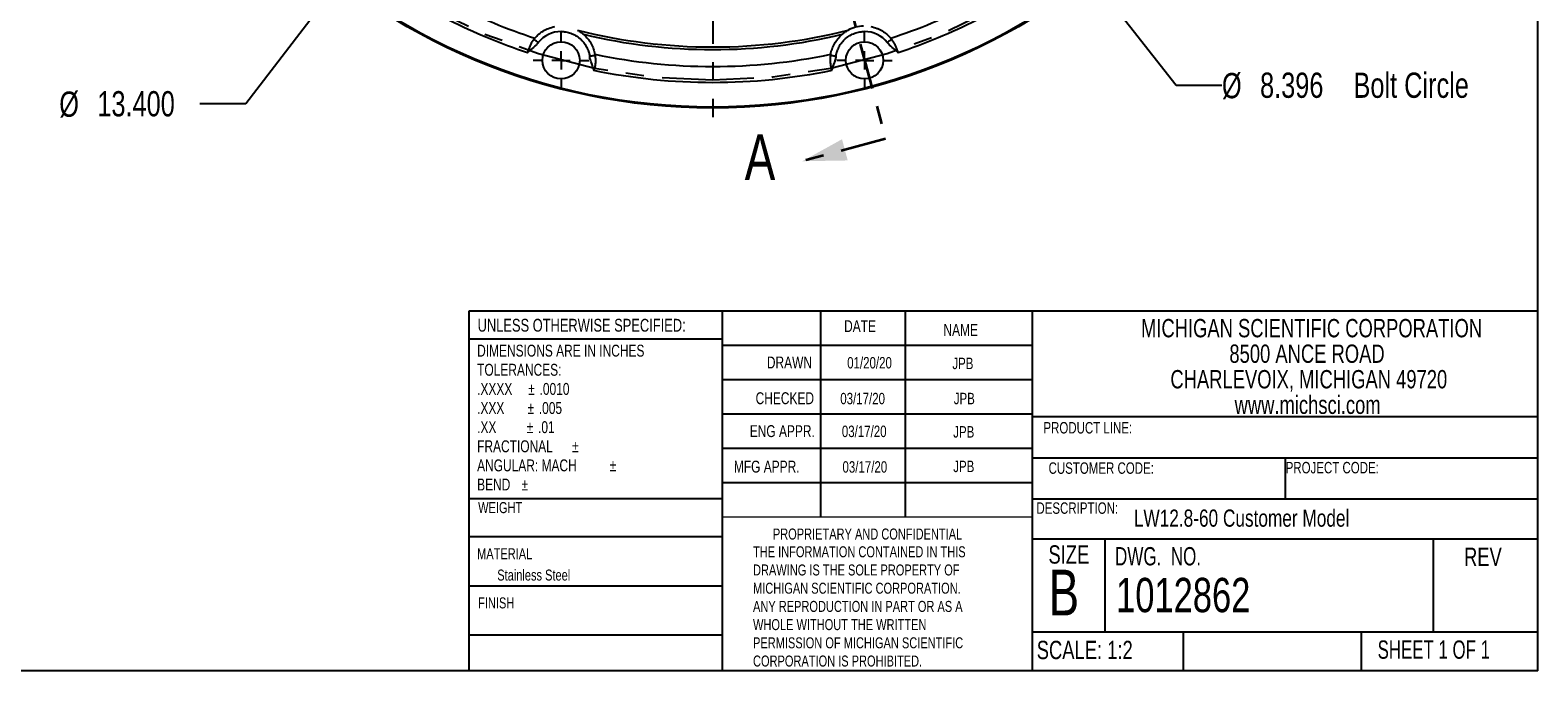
# Model space of a CAD drawing. Header units: inches. Extents: x 0.5 to 16.4, y 0.4 to 10.9.
# Tile 5 of 17: x 8.1 to 16.4, y 0.4 to 3.9. Entities that reach past the tile are written whole.
import ezdxf

# ---------------------------------------------------------------- set-up
doc = ezdxf.new("R2010")
doc.units = ezdxf.units.IN
doc.header["$MEASUREMENT"] = 0
doc.linetypes.add('CENTERX2', pattern=[0.8, 0.5, -0.1, 0.1, -0.1])
doc.linetypes.add('PHANTOM', pattern=[0.5, 0.25, -0.05, 0.05, -0.05, 0.05, -0.05])
for name, color, linetype in [('BORDER', 1, 'Continuous'), ('CENTER', 151, 'CENTERX2'), ('DIMENSIONS', 150, 'Continuous'), ('TEXT', 7, 'Continuous')]:
    doc.layers.add(name, color=color, linetype=linetype)
doc.layers.add('SECTION', color=7, linetype='PHANTOM', lineweight=35)
doc.styles.add('SLDTEXTSTYLE0', font='TXT', dxfattribs={"width": 0.75})
doc.styles.add('SLDTEXTSTYLE1', font='TXT', dxfattribs={"width": 0.694444})
doc.styles.add('SLDTEXTSTYLE2', font='TXT', dxfattribs={"width": 0.6875})
doc.dimstyles.new('SLDDIMSTYLE0', dxfattribs={"dimtxt": 0.137795, "dimasz": 0.156, "dimexe": 0, "dimexo": 0.0625, "dimgap": 0.034449, "dimtad": 0, "dimtih": 1, "dimtoh": 1, "dimdec": 3, "dimlfac": 2, "dimrnd": 1e-09, "dimzin": 12, "dimdsep": 46, "dimtxsty": 'SLDTEXTSTYLE0', "dimsah": 1, "dimcen": 0, "dimadec": 0, "dimazin": 3, "dimtfac": 1, "dimtdec": 3, "dimtofl": 0, "dimtmove": 0, "dimatfit": 3, "dimfxl": 0, "dimfrac": 2, "dimtolj": 1, "dimtzin": 12, "dimarcsym": 0})
doc.dimstyles.new('SLDDIMSTYLE3', dxfattribs={"dimtxt": 0.137795, "dimasz": 0.156, "dimexe": 0, "dimexo": 0.0625, "dimgap": 0.034449, "dimtad": 0, "dimtih": 1, "dimtoh": 1, "dimdec": 3, "dimlfac": 2, "dimrnd": 1e-09, "dimzin": 4, "dimdsep": 46, "dimtxsty": 'SLDTEXTSTYLE0', "dimsah": 1, "dimcen": 0, "dimadec": 0, "dimazin": 1, "dimtfac": 1, "dimtdec": 3, "dimtofl": 0, "dimtmove": 0, "dimatfit": 3, "dimfxl": 0, "dimfrac": 2, "dimtolj": 1, "dimtzin": 12, "dimarcsym": 0})

# ---------------------------------------------------------------- blocks, each defined once
blk = doc.blocks.new('SW_NOTE_0')
at = {"layer": 'DIMENSIONS', "color": 0, "insert": (0, 0.1776), "char_height": 0.137795, "attachment_point": 1, "style": 'SLDTEXTSTYLE0'}
blk.add_mtext('Details and specifications provided in this document are purely for informational purposes and are', dxfattribs=at)
blk = doc.blocks.new('SW_NOTE_0_1')
at = {"layer": 'TEXT', "color": 0, "char_height": 0.06, "attachment_point": 1, "style": 'SLDTEXTSTYLE0'}
for s, insert in [('THE INFORMATION CONTAINED IN THIS', (0, 0.0773)), ('DRAWING IS THE SOLE PROPERTY OF', (0, -0.022)), ('MICHIGAN SCIENTIFIC CORPORATION.', (0, -0.1214)), ('ANY REPRODUCTION IN PART OR AS A', (0, -0.2208)), ('WHOLE WITHOUT THE WRITTEN', (0, -0.3201)), ('PERMISSION OF MICHIGAN SCIENTIFIC', (0, -0.4195)), ('CORPORATION IS PROHIBITED.', (0, -0.5189))]:
    blk.add_mtext(s, dxfattribs=dict(at, insert=insert))
blk = doc.blocks.new('SW_NOTE_0_2')
at = {"layer": 'TEXT', "color": 0, "char_height": 0.065, "attachment_point": 1, "style": 'SLDTEXTSTYLE0'}
for s, insert in [('DIMENSIONS ARE IN INCHES', (0, 0.0838)), ('TOLERANCES:', (0, -0.0206)), ('.XXXX', (0, -0.125)), ('%%p', (0.2787, -0.125)), ('.0010', (0.3407, -0.125)), ('.XXX', (0, -0.2293)), ('%%p', (0.2747, -0.2293)), ('.005', (0.3366, -0.2293)), ('%%p', (0.2706, -0.3337)), ('.XX', (0, -0.3337)), ('.01', (0.3325, -0.3337)), ('FRACTIONAL', (0, -0.4381)), ('%%p', (0.5176, -0.4381)), ('ANGULAR: MACH', (0, -0.5424)), ('%%p', (0.7234, -0.5424)), ('BEND', (0, -0.6468)), ('%%p', (0.2425, -0.6468))]:
    blk.add_mtext(s, dxfattribs=dict(at, insert=insert))
blk = doc.blocks.new('SW_NOTE_0_3')
at = {"layer": 'TEXT', "color": 0, "char_height": 0.1, "attachment_point": 2, "style": 'SLDTEXTSTYLE0'}
for s, insert in [('MICHIGAN SCIENTIFIC CORPORATION', (1.1969, 0.1289)), ('8500 ANCE ROAD', (1.1722, -0.0105)), ('CHARLEVOIX, MICHIGAN 49720', (1.1819, -0.1498)), ('www.michsci.com', (1.1754, -0.2892))]:
    blk.add_mtext(s, dxfattribs=dict(at, insert=insert))
blk = doc.blocks.new('_D_1')
at = {"layer": 'DIMENSIONS'}
for p, q in [((13.1691, 5.1617), (14.4026, 3.5879)), ((14.4026, 3.5879), (14.6526, 3.5879))]:
    blk.add_line(p, q, dxfattribs=at)
blk.add_solid([(13.1691, 5.1617), (13.2449, 5.0229), (13.2858, 5.055)], dxfattribs=at)
at = {"layer": 'DIMENSIONS', "attachment_point": 1, "style": 'SLDTEXTSTYLE0'}
for s, insert, char_height in [('%%c', (14.6526, 3.6551), 0.1378), ('8.396', (14.8604, 3.6572), 0.1378), ('Bolt Circle', (15.3703, 3.6572), 0.137795)]:
    blk.add_mtext(s, dxfattribs=dict(at, insert=insert, char_height=char_height))
blk = doc.blocks.new('_D_5')
at = {"layer": 'DIMENSIONS'}
for p, q in [((9.8373, 4.1543), (9.326, 3.4867)), ((9.326, 3.4867), (9.076, 3.4867))]:
    blk.add_line(p, q, dxfattribs=at)
blk.add_solid([(9.8373, 4.1543), (9.7218, 4.0462), (9.763, 4.0146)], dxfattribs=at)
at = {"layer": 'DIMENSIONS', "char_height": 0.1378, "attachment_point": 1, "style": 'SLDTEXTSTYLE0'}
for s, insert in [('%%c', (8.3082, 3.5539)), ('13.400', (8.516, 3.556))]:
    blk.add_mtext(s, dxfattribs=dict(at, insert=insert))
blk = doc.blocks.new('SW_CENTERMARKSYMBOL_0')
at = {"layer": 'CENTER', "color": 0}
for p, q in [((0, 0.1), (0, 3.4)), ((-0.1, 0), (-3.4, 0)), ((0, 0), (-0.05, 0)), ((0, 0), (0, 0.05)), ((0, 0), (0, -0.05)), ((0, 0), (0.05, 0)), ((0.1, 0), (3.4, 0)), ((0, -0.1), (0, -3.4))]:
    blk.add_line(p, q, dxfattribs=at)
blk = doc.blocks.new('SW_CENTERMARKSYMBOL_29')
at = {"layer": 'CENTER', "color": 0}
for p, q in [((0, 0.1), (0, 0.1516)), ((-0.1, 0), (-0.1516, 0)), ((0, 0), (-0.05, 0)), ((0, 0), (0, 0.05)), ((0, 0), (0, -0.05)), ((0, 0), (0.05, 0)), ((0.1, 0), (0.1516, 0)), ((0, -0.1), (0, -0.1516))]:
    blk.add_line(p, q, dxfattribs=at)
blk = doc.blocks.new('SW_CENTERMARKSYMBOL_30')
at = {"layer": 'CENTER', "color": 0}
for p, q in [((0, 0.1), (0, 0.1516)), ((-0.1, 0), (-0.1516, 0)), ((0, 0), (-0.05, 0)), ((0, 0), (0, 0.05)), ((0, 0), (0, -0.05)), ((0, 0), (0.05, 0)), ((0.1, 0), (0.1516, 0)), ((0, -0.1), (0, -0.1516))]:
    blk.add_line(p, q, dxfattribs=at)

msp = doc.modelspace()

# ---------------------------------------------------------------- linework, layer by layer
at = {"color": 1, "linetype": 'Continuous', "lineweight": 25}
for p, q in [((10.86336, 3.765236), (10.867959, 3.76996)), ((12.880685, 3.76996), (12.885285, 3.765236)), ((11.223961, 3.67457), (11.225582, 3.668179)), ((12.523062, 3.668179), (12.524683, 3.67457))]:
    msp.add_line(p, q, dxfattribs=at)
at = {"color": 1, "linetype": 'Continuous', "lineweight": 18}
msp.add_line((13.617532, 1.231421), (11.92596, 1.231421), dxfattribs=at)
at = {"color": 1, "linetype": 'Continuous', "lineweight": 25, "flags": 128}
for points in [[(10.922156, 3.820764), (10.917538, 3.82436), (10.913098, 3.827817), (10.909005, 3.831004), (10.905418, 3.833797), (10.902475, 3.836089), (10.900287, 3.837792), (10.89894, 3.838841), (10.898486, 3.839195)], [(12.850159, 3.839195), (12.849704, 3.838841), (12.848357, 3.837792), (12.84617, 3.836089), (12.843226, 3.833797), (12.839639, 3.831004), (12.835547, 3.827817), (12.831107, 3.82436), (12.826489, 3.820764)], [(10.867959, 3.76996), (10.867628, 3.770282), (10.867296, 3.770604), (10.866965, 3.770925), (10.866634, 3.771246), (10.866303, 3.771567), (10.865973, 3.771888), (10.865643, 3.772208), (10.865314, 3.772527)], [(11.232142, 3.749792), (11.231571, 3.749713), (11.22988, 3.749478), (11.227134, 3.749097), (11.223439, 3.748584), (11.218936, 3.747958), (11.213799, 3.747245), (11.208225, 3.74647), (11.202427, 3.745665)], [(12.546217, 3.745665), (12.54042, 3.74647), (12.534846, 3.747245), (12.529708, 3.747958), (12.525206, 3.748584), (12.52151, 3.749097), (12.518764, 3.749478), (12.517073, 3.749713), (12.516502, 3.749792)], [(12.880685, 3.76996), (12.881017, 3.770282), (12.881348, 3.770604), (12.881679, 3.770925), (12.88201, 3.771246), (12.882341, 3.771567), (12.882672, 3.771888), (12.883001, 3.772208), (12.883331, 3.772527)], [(11.227536, 3.67547), (11.227091, 3.675358), (11.226645, 3.675246), (11.226199, 3.675133), (11.225752, 3.675021), (11.225305, 3.674908), (11.224857, 3.674796), (11.224409, 3.674683), (11.223961, 3.67457)], [(12.524683, 3.67457), (12.524236, 3.674683), (12.523788, 3.674796), (12.52334, 3.674908), (12.522893, 3.675021), (12.522446, 3.675133), (12.521999, 3.675246), (12.521554, 3.675358), (12.521109, 3.67547)]]:
    msp.add_lwpolyline(points, dxfattribs=at)
at = {"color": 1, "linetype": 'Continuous', "lineweight": 25}
for centre, radius in [((11.874322, 6.813754), 3.35), ((11.874322, 6.813754), 3.345), ((11.046425, 3.723999), 0.101562), ((12.70222, 3.723999), 0.101562)]:
    msp.add_circle(centre, radius, dxfattribs=at)
for centre, radius, start, end in [((11.874322, 6.813754), 3.123388, 243.1125303, 251.8874697), ((11.874322, 6.813754), 3.123388, 288.1125303, 296.8874697), ((12.70222, 3.723999), 0.1875, 91.5401453, 118.4598547), ((11.874322, 6.813754), 3.030858, 256.5361434, 283.4638566), ((11.874322, 6.813754), 3.123388, 258.1125303, 281.8874697)]:
    msp.add_arc(centre, radius, start, end, dxfattribs=at)
for points in [[(10.86336, 3.765236), (10.715949, 3.814121), (10.572355, 3.873599), (10.433553, 3.943268)], [(11.046425, 3.881499), (10.997857, 3.881499), (10.951995, 3.859084), (10.922156, 3.820764)], [(11.135777, 3.88884), (11.620529, 3.766439), (12.128116, 3.766439), (12.612868, 3.88884)], [(12.826489, 3.820764), (12.79665, 3.859084), (12.750787, 3.881499), (12.70222, 3.881499)], [(13.315092, 3.943268), (13.17629, 3.873599), (13.032696, 3.814121), (12.885285, 3.765236)], [(10.898486, 3.839195), (10.9001, 3.841269), (10.901711, 3.843248), (10.90331, 3.845137)], [(12.850159, 3.839195), (12.848544, 3.841269), (12.846934, 3.843248), (12.845335, 3.845137)], [(10.86336, 3.765236), (10.864011, 3.767665), (10.864664, 3.770104), (10.865314, 3.772528)], [(11.232142, 3.749792), (11.231781, 3.752395), (11.231375, 3.754914), (11.230935, 3.75735)], [(12.51771, 3.75735), (12.517269, 3.754914), (12.516864, 3.752395), (12.516502, 3.749792)], [(12.883331, 3.772528), (12.88398, 3.770104), (12.884632, 3.76767), (12.885285, 3.765236)], [(11.227536, 3.67547), (11.226886, 3.673046), (11.226234, 3.670613), (11.225582, 3.668179)], [(12.523062, 3.668179), (12.09508, 3.579912), (11.653564, 3.579912), (11.225582, 3.668179)], [(12.523062, 3.668179), (12.522411, 3.670608), (12.521758, 3.673047), (12.521109, 3.67547)]]:
    msp.add_open_spline(points, degree=3, dxfattribs=at)
for points, knots in [([(10.90331, 3.845137), (10.909608, 3.852578), (10.916518, 3.859573), (10.931659, 3.872608), (10.939887, 3.878651), (10.957905, 3.889624), (10.967752, 3.894564), (10.988636, 3.902723), (10.999734, 3.905999), (11.011679, 3.908251)], [0, 0, 0, 0, 0.25, 0.25, 0.5, 0.5, 0.75, 0.75, 1, 1, 1, 1]), ([(11.046425, 3.881499), (11.0482, 3.881482), (11.051749, 3.881447), (11.057064, 3.881168), (11.062364, 3.880722), (11.06765, 3.880092), (11.075759, 3.87885), (11.086609, 3.876502), (11.100106, 3.872294), (11.113326, 3.866831), (11.130527, 3.857787), (11.150455, 3.843476), (11.167369, 3.825709), (11.178693, 3.809916), (11.185923, 3.797577), (11.191949, 3.784783), (11.196176, 3.77325), (11.199079, 3.763086), (11.201065, 3.754434), (11.201973, 3.74859), (11.202427, 3.745665)], [0, 0, 0, 0, 0.023618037, 0.047199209, 0.070770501, 0.094358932, 0.117991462, 0.179877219, 0.241809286, 0.305813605, 0.369863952, 0.500004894, 0.630145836, 0.694150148, 0.758200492, 0.820086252, 0.882018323, 0.921356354, 0.96064184, 1, 1, 1, 1]), ([(11.135777, 3.88884), (11.141752, 3.885601), (11.147513, 3.882058), (11.155805, 3.876326), (11.158524, 3.874336), (11.163769, 3.870278), (11.16628, 3.868223), (11.168642, 3.866193)], [0, 0, 0, 0, 0.5, 0.5, 0.75, 0.75, 1, 1, 1, 1]), ([(12.546217, 3.745665), (12.546478, 3.747422), (12.547001, 3.750932), (12.548008, 3.756158), (12.549179, 3.761346), (12.55053, 3.766495), (12.552876, 3.774356), (12.556694, 3.78478), (12.562719, 3.79757), (12.569949, 3.809913), (12.581273, 3.825706), (12.59819, 3.843476), (12.618115, 3.857785), (12.635315, 3.866829), (12.648531, 3.872292), (12.662032, 3.876501), (12.674037, 3.879101), (12.684504, 3.880579), (12.693347, 3.881356), (12.69926, 3.881451), (12.70222, 3.881499)], [0, 0, 0, 0, 0.02361804, 0.04719921, 0.0707705, 0.09435893, 0.11799146, 0.17987722, 0.24180929, 0.3058136, 0.36986395, 0.50000489, 0.63014584, 0.69415015, 0.75820049, 0.82008625, 0.88201832, 0.92135635, 0.96064184, 1, 1, 1, 1]), ([(12.580003, 3.866193), (12.582366, 3.868225), (12.584867, 3.870271), (12.590076, 3.874301), (12.592797, 3.876296), (12.601119, 3.882051), (12.60689, 3.8856), (12.612868, 3.88884)], [0, 0, 0, 0, 0.25, 0.25, 0.5, 0.5, 1, 1, 1, 1]), ([(12.736965, 3.908251), (12.748915, 3.905998), (12.759983, 3.902728), (12.775576, 3.896644), (12.780602, 3.894416), (12.79034, 3.889591), (12.795069, 3.886982), (12.808669, 3.878716), (12.816932, 3.872651), (12.832117, 3.859584), (12.839035, 3.852579), (12.845335, 3.845137)], [0, 0, 0, 0, 0.25, 0.25, 0.375, 0.375, 0.5, 0.5, 0.75, 0.75, 1, 1, 1, 1]), ([(10.898486, 3.839195), (10.891911, 3.830753), (10.885327, 3.820772), (10.876742, 3.804005), (10.874048, 3.798089), (10.869211, 3.785594), (10.867091, 3.779161), (10.865314, 3.772528)], [0, 0, 0, 0, 0.5, 0.5, 0.75, 0.75, 1, 1, 1, 1]), ([(10.922156, 3.820764), (10.918375, 3.815908), (10.914098, 3.811415), (10.905111, 3.80286), (10.900412, 3.798808), (10.886203, 3.786775), (10.876615, 3.778879), (10.867959, 3.76996)], [0, 0, 0, 0, 0.25, 0.25, 0.5, 0.5, 1, 1, 1, 1]), ([(11.168642, 3.866193), (11.177864, 3.858267), (11.185814, 3.849901), (11.196276, 3.836836), (11.199514, 3.832393), (11.205535, 3.823345), (11.208326, 3.818721), (11.215971, 3.804763), (11.220095, 3.795379), (11.226712, 3.77647), (11.229201, 3.766945), (11.230935, 3.75735)], [0, 0, 0, 0, 0.25, 0.25, 0.375, 0.375, 0.5, 0.5, 0.75, 0.75, 1, 1, 1, 1]), ([(12.51771, 3.75735), (12.519444, 3.766943), (12.52193, 3.776456), (12.528524, 3.795315), (12.532629, 3.804662), (12.542746, 3.823174), (12.548804, 3.832376), (12.562811, 3.849884), (12.570784, 3.85827), (12.580003, 3.866193)], [0, 0, 0, 0, 0.25, 0.25, 0.5, 0.5, 0.75, 0.75, 1, 1, 1, 1]), ([(12.880685, 3.76996), (12.872034, 3.778875), (12.862453, 3.786766), (12.843519, 3.8028), (12.834121, 3.810963), (12.826489, 3.820764)], [0, 0, 0, 0, 0.5, 0.5, 1, 1, 1, 1]), ([(12.883331, 3.772528), (12.881554, 3.779158), (12.879442, 3.785562), (12.874651, 3.797957), (12.87192, 3.803969), (12.866169, 3.815204), (12.863106, 3.820467), (12.856741, 3.830368), (12.853446, 3.834974), (12.850159, 3.839195)], [0, 0, 0, 0, 0.25, 0.25, 0.5, 0.5, 0.75, 0.75, 1, 1, 1, 1]), ([(11.223961, 3.67457), (11.220926, 3.686616), (11.216574, 3.69824), (11.208194, 3.721593), (11.204136, 3.733361), (11.202427, 3.745665)], [0, 0, 0, 0, 0.5, 0.5, 1, 1, 1, 1]), ([(11.232142, 3.749792), (11.233614, 3.739194), (11.234326, 3.727258), (11.233377, 3.708445), (11.232753, 3.701974), (11.230694, 3.688735), (11.229313, 3.682104), (11.227536, 3.67547)], [0, 0, 0, 0, 0.5, 0.5, 0.75, 0.75, 1, 1, 1, 1]), ([(12.516502, 3.749792), (12.51503, 3.739194), (12.514318, 3.727258), (12.515267, 3.708445), (12.515892, 3.701974), (12.517951, 3.688735), (12.519331, 3.682104), (12.521109, 3.67547)], [0, 0, 0, 0, 0.5, 0.5, 0.75, 0.75, 1, 1, 1, 1]), ([(12.546217, 3.745665), (12.54537, 3.73957), (12.543913, 3.73354), (12.540408, 3.721638), (12.538364, 3.715779), (12.532076, 3.698253), (12.52772, 3.686622), (12.524683, 3.67457)], [0, 0, 0, 0, 0.25, 0.25, 0.5, 0.5, 1, 1, 1, 1])]:
    msp.add_open_spline(points, degree=3, knots=knots, dxfattribs=at)
at = {"layer": 'BORDER'}
for p, q in [((16.376252, 0.392073), (16.376252, 10.642073)), ((10.544509, 0.392073), (10.544509, 2.356421)), ((10.544509, 2.356421), (16.376252, 2.356421)), ((11.92596, 2.356421), (11.92596, 0.392073)), ((12.461938, 2.356421), (12.461938, 1.231421)), ((12.924613, 2.356421), (12.924613, 1.231421)), ((13.617532, 2.356421), (13.617532, 0.392073)), ((11.92596, 2.202081), (10.544509, 2.202081)), ((11.92596, 2.168921), (13.617532, 2.168921)), ((11.92596, 1.981421), (13.617532, 1.981421)), ((11.92596, 1.793921), (13.617532, 1.793921)), ((13.617532, 1.780045), (16.376252, 1.780045)), ((13.617532, 1.606421), (11.92596, 1.606421)), ((13.617532, 1.555316), (16.376252, 1.555316)), ((14.996892, 1.555316), (14.996892, 1.33102)), ((10.544509, 0.392073), (10.544509, 1.418921)), ((13.617532, 1.418921), (11.92596, 1.418921)), ((10.544509, 1.332361), (11.92596, 1.332361)), ((13.617532, 1.33102), (16.376252, 1.33102)), ((10.544509, 1.125797), (11.92596, 1.125797)), ((13.617532, 1.111936), (16.376252, 1.111936)), ((14.013076, 1.111936), (14.013076, 0.604959)), ((15.804316, 1.111936), (15.804316, 0.604959)), ((10.544509, 0.855797), (11.92596, 0.855797)), ((10.544509, 0.588348), (11.92596, 0.588348)), ((13.617532, 0.604959), (16.376252, 0.604959)), ((14.440668, 0.604959), (14.440668, 0.392073)), ((15.41258, 0.604959), (15.41258, 0.392073)), ((16.376252, 0.392073), (0.626252, 0.392073))]:
    msp.add_line(p, q, dxfattribs=at)
at = {"layer": 'CENTER', "linetype": 'CENTERX2'}
msp.add_circle((11.874322, 6.813754), 3.19875, dxfattribs=at)
at = {"layer": 'SECTION'}
for p, q in [((10.931515, 10.332359), (12.81713, 3.295149)), ((12.81713, 3.295149), (12.363144, 3.173504))]:
    msp.add_line(p, q, dxfattribs=at)
msp.add_solid([(12.363144, 3.173504), (12.610496, 3.177665), (12.579438, 3.293576)], dxfattribs=at)

# ---------------------------------------------------------------- block references
at = {"layer": 'CENTER'}
for name, p in [('SW_CENTERMARKSYMBOL_0', (11.874322, 6.813754)), ('SW_CENTERMARKSYMBOL_30', (11.046425, 3.723999)), ('SW_CENTERMARKSYMBOL_29', (12.70222, 3.723999))]:
    msp.add_blockref(name, p, dxfattribs=at)
at = {"layer": 'DIMENSIONS'}
msp.add_blockref('SW_NOTE_0', (0.690027, 0.79763), dxfattribs=at)
at = {"layer": 'TEXT'}
for name, p in [('SW_NOTE_0_3', (13.944585, 2.183573)), ('SW_NOTE_0_2', (10.588389, 2.088295)), ('SW_NOTE_0_1', (12.093814, 0.99459))]:
    msp.add_blockref(name, p, dxfattribs=at)

# ---------------------------------------------------------------- texts
at = {"layer": 'SECTION', "insert": (12.048161, 3.320622), "char_height": 0.25, "attachment_point": 1, "style": 'SLDTEXTSTYLE0'}
msp.add_mtext('A', dxfattribs=at)
at = {"layer": 'TEXT'}
for s, insert, char_height, attachment_point, style in [('UNLESS OTHERWISE SPECIFIED:', (10.591132, 2.313295), 0.07, 1, 'SLDTEXTSTYLE0'), ('UNLESS OTHERWISE SPECIFIED:', (10.591132, 2.313295), 0.07, 1, 'SLDTEXTSTYLE0'), ('DATE', (12.590761, 2.305845), 0.065, 1, 'SLDTEXTSTYLE0'), ('DATE', (12.590761, 2.305845), 0.065, 1, 'SLDTEXTSTYLE0'), ('NAME', (13.133007, 2.285241), 0.065, 1, 'SLDTEXTSTYLE0'), ('NAME', (13.133007, 2.285241), 0.065, 1, 'SLDTEXTSTYLE0'), ('DRAWN', (12.415612, 2.107663), 0.065, 3, 'SLDTEXTSTYLE0'), ('01/20/20', (12.729626, 2.104838), 0.0625, 2, 'SLDTEXTSTYLE0'), ('JPB', (13.238944, 2.101216), 0.0625, 2, 'SLDTEXTSTYLE0'), ('CHECKED', (12.426675, 1.912504), 0.065, 3, 'SLDTEXTSTYLE0'), ('03/17/20', (12.691885, 1.909457), 0.0625, 2, 'SLDTEXTSTYLE0'), ('JPB', (13.24666, 1.909457), 0.0625, 2, 'SLDTEXTSTYLE0'), ('ENG APPR.', (12.430963, 1.73288), 0.065, 3, 'SLDTEXTSTYLE0'), ('03/17/20', (12.700563, 1.730474), 0.0625, 2, 'SLDTEXTSTYLE0'), ('PRODUCT LINE:', (13.678365, 1.750053), 0.0625, 1, 'SLDTEXTSTYLE0'), ('JPB', (13.243708, 1.727606), 0.0625, 2, 'SLDTEXTSTYLE0'), ('MFG APPR.', (11.989277, 1.539146), 0.065, 1, 'SLDTEXTSTYLE0'), ('03/17/20', (12.70392, 1.536238), 0.0625, 2, 'SLDTEXTSTYLE0'), ('JPB', (13.243708, 1.53919), 0.0625, 2, 'SLDTEXTSTYLE0'), ('CUSTOMER CODE:', (13.706511, 1.529956), 0.0625, 1, 'SLDTEXTSTYLE0'), ('PROJECT CODE:', (15.000285, 1.532389), 0.0625, 1, 'SLDTEXTSTYLE0'), ('WEIGHT', (10.593926, 1.312948), 0.06, 1, 'SLDTEXTSTYLE0'), ('DESCRIPTION:', (13.640284, 1.311611), 0.0625, 1, 'SLDTEXTSTYLE0'), ('LW12.8-60 Customer Model', (14.171905, 1.272572), 0.09375, 1, 'SLDTEXTSTYLE0'), ('PROPRIETARY AND CONFIDENTIAL', (12.202027, 1.168819), 0.06, 1, 'SLDTEXTSTYLE0'), ('SIZE', (13.705777, 1.077228), 0.1, 1, 'SLDTEXTSTYLE0'), ('MATERIAL', (10.588219, 1.061224), 0.06, 1, 'SLDTEXTSTYLE0'), ('DWG.  NO.', (14.069058, 1.067561), 0.1, 1, 'SLDTEXTSTYLE1'), ('REV', (15.973392, 1.064984), 0.1, 1, 'SLDTEXTSTYLE0'), ('Stainless Steel', (10.698291, 0.944967), 0.06, 1, 'SLDTEXTSTYLE0'), ('B', (13.706173, 0.944214), 0.25, 1, 'SLDTEXTSTYLE0'), ('1012862', (14.075307, 0.899638), 0.1875, 1, 'SLDTEXTSTYLE0'), ('FINISH', (10.593926, 0.792925), 0.06, 1, 'SLDTEXTSTYLE0'), ('SCALE: 1:2', (13.641795, 0.556045), 0.1, 1, 'SLDTEXTSTYLE0'), ('SHEET 1 OF 1', (15.50199, 0.557995), 0.1, 1, 'SLDTEXTSTYLE2')]:
    msp.add_mtext(s, dxfattribs=dict(at, insert=insert, char_height=char_height, attachment_point=attachment_point, style=style))

# ---------------------------------------------------------------- dimensions: what is measured, and where the dimension line sits
at = {"layer": 'DIMENSIONS'}
dim = msp.add_diameter_dim_2p(p1=(13.911387, 9.47324), p2=(9.837257, 4.154268), dimstyle='SLDDIMSTYLE3', dxfattribs=at)
dim.commit()
dim.dimension.update_dxf_attribs({"geometry": '_D_5', "text_midpoint": (8.692062, 3.486745), "dimtype": 163})
dim = msp.add_diameter_dim_2p(p1=(10.57954, 8.465762), p2=(13.169104, 5.161746), text='<> Bolt Circle', dimstyle='SLDDIMSTYLE0', dxfattribs=at)
dim.commit()
dim.dimension.update_dxf_attribs({"geometry": '_D_1', "text_midpoint": (15.457062, 3.587933), "dimtype": 163})

doc.saveas('drawing.dxf')
